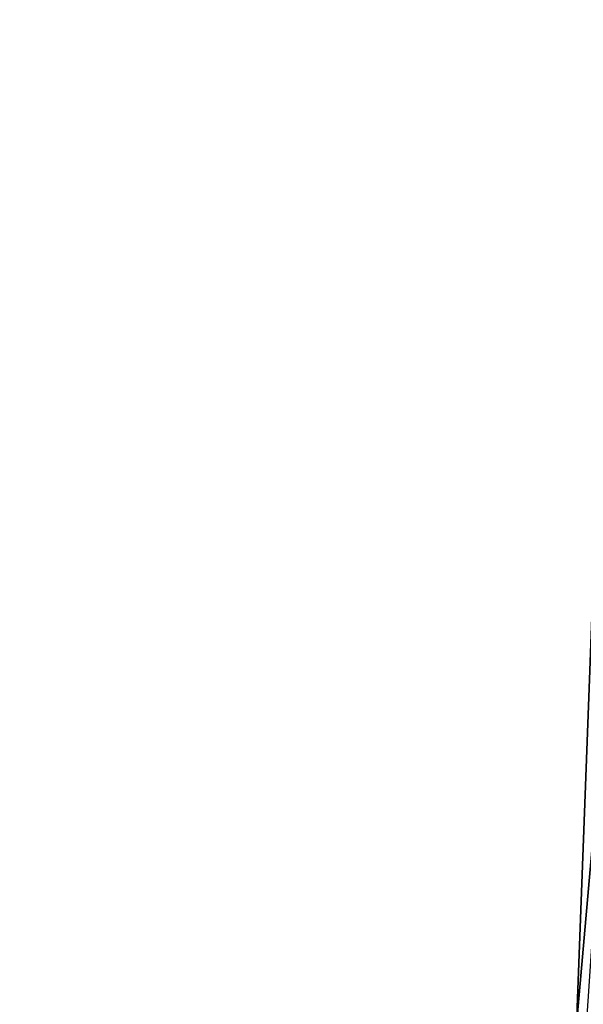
# Model space of a CAD drawing. Header units: feet. Extents: x 2017353 to 2024169, y 808050 to 818690.
# Tile 74 of 256: x 2023461 to 2023484, y 810565 to 810605. Entities that reach past the tile are written whole.
import ezdxf

# ---------------------------------------------------------------- set-up
doc = ezdxf.new("R2010")
doc.units = ezdxf.units.FT
doc.header["$MEASUREMENT"] = 0
doc.layers.add('I-77-MM15-17_SB-Surface-BORDER', color=7, linetype='Continuous')
doc.layers.add('I-77-MM15-17_SB-Surface-TIN', color=7, linetype='Continuous')

msp = doc.modelspace()

# ---------------------------------------------------------------- linework, layer by layer
at = {"layer": 'I-77-MM15-17_SB-Surface-BORDER', "color": 3, "linetype": 'Continuous', "lineweight": -3}
msp.add_polyline3d([(2023460.839457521, 810204.8036040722, 282.6239386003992), (2023463.267628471, 810224.6766781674, 283.2122942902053), (2023464.68031353, 810244.6190876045, 283.7690320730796), (2023465.439924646, 810264.6055332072, 284.3244868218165), (2023466.023018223, 810284.6036862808, 284.8862855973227), (2023466.811052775, 810304.5869526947, 285.4851607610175), (2023468.113836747, 810324.533484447, 286.1546254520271), (2023469.170840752, 810344.509888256, 286.8399837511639), (2023470.553160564, 810364.4496269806, 287.5454607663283), (2023472.09194901, 810384.3798228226, 288.2190576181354), (2023473.877589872, 810404.2938577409, 288.8749805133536), (2023474.53254121, 810424.2858389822, 289.4961229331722), (2023476.681966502, 810444.1747151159, 290.1656138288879), (2023478.13050133, 810464.1112113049, 290.8341170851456), (2023479.325410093, 810484.0641720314, 291.5249052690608), (2023479.936919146, 810504.0564391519, 292.2246402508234), (2023480.778996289, 810524.0325842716, 292.938175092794), (2023481.500900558, 810544.008475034, 293.6422210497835), (2023483.641229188, 810563.8962619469, 294.3700484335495), (2023484.387689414, 810583.879758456, 295.0512913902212), (2023486.48561982, 810603.770196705, 295.7851122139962), (2023487.708101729, 810623.7202295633, 296.5044481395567), (2023489.552014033, 810643.6296127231, 297.1869156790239), (2023490.940363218, 810663.5704841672, 297.8482512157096)], dxfattribs=at)
at = {"layer": 'I-77-MM15-17_SB-Surface-TIN', "color": 128, "linetype": 'Continuous', "lineweight": -3}
for points in [[(2023483.641229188, 810563.8962619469, 294.3700484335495), (2023485.385369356, 810583.8116755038, 295.0725871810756), (2023484.387689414, 810583.879758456, 295.0512913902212)], [(2023484.039386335, 810563.8690842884, 294.3787442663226), (2023485.385369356, 810583.8116755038, 295.0725871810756), (2023483.641229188, 810563.8962619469, 294.3700484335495)]]:
    msp.add_3dface(points, dxfattribs=at)

doc.saveas('drawing.dxf')
